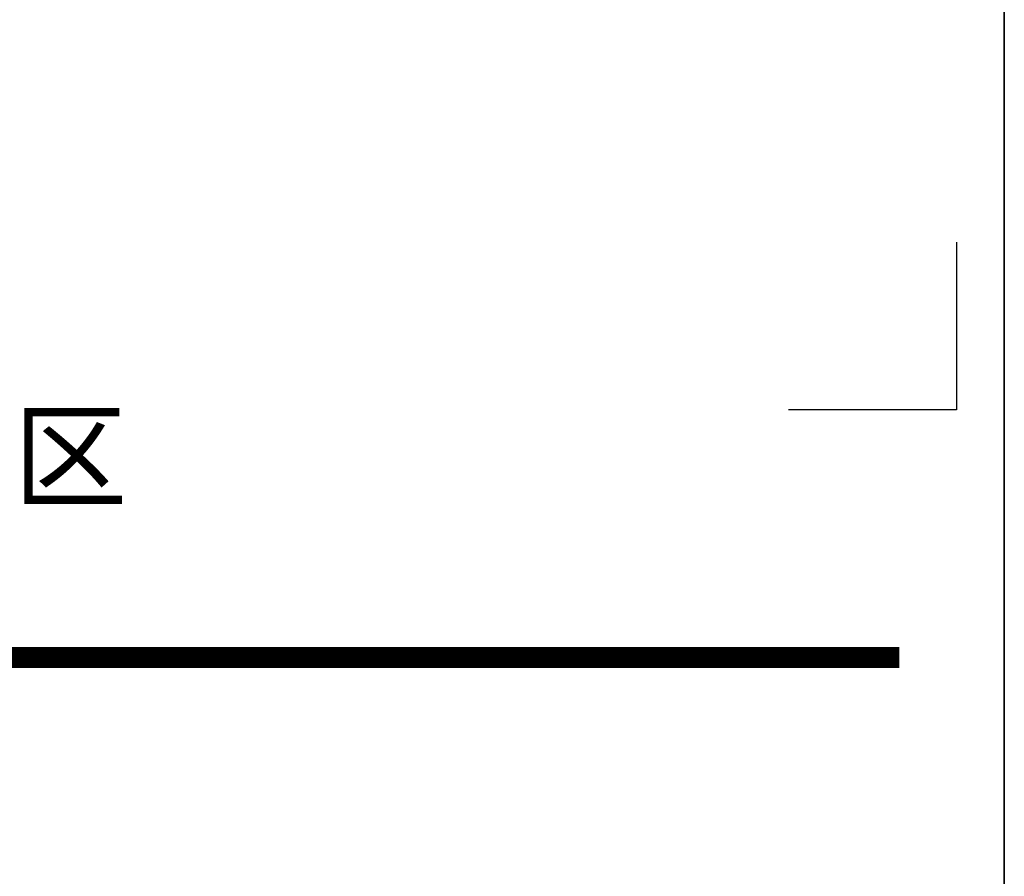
# Model space of a CAD drawing. Extents: x 475446 to 490894, y 3788879 to 3821323.
# Tile 52 of 75: x 484743 to 484767, y 3818439 to 3818460. Entities that reach past the tile are written whole.
import ezdxf
from ezdxf.enums import TextEntityAlignment as Align

# ---------------------------------------------------------------- set-up
doc = ezdxf.new("R2010")
doc.units = 0
doc.header["$LTSCALE"] = 0.5
doc.layers.get('0').update_dxf_attribs({"linetype": 'CONTINUOUS'})
doc.layers.add('TK-PUBLIC', color=7, linetype='CONTINUOUS')
doc.styles.add('新标识1', font='simhei_0.ttf')

# ---------------------------------------------------------------- blocks, each defined once
blk = doc.blocks.new('02')
at = {"layer": 'TK-PUBLIC', "color": 3}
for p, q in [((485186.922, 3817959.208), (485186.922, 3818553.208)), ((485186.922, 3818553.208), (485186.922, 3817959.208))]:
    blk.add_line(p, q, dxfattribs=at)
at = {"layer": 'TK-PUBLIC', "color": 253}
blk.add_lwpolyline([(485184.637, 3818356.001), (485184.637, 3818348.001), (485176.637, 3818348.001)], dxfattribs=at)
at = {"layer": 'TK-PUBLIC', "const_width": 1}
blk.add_lwpolyline([(485091.922, 3818336.208), (485181.922, 3818336.208)], dxfattribs=at)
at = {"layer": 'TK-PUBLIC', "color": 253, "style": '新标识1'}
blk.add_text('盖章区', height=4, dxfattribs=at).set_placement((485136.966, 3818345.913), align=Align.MIDDLE)

msp = doc.modelspace()

# ---------------------------------------------------------------- block references
at = {"color": 3, "linetype": 'Continuous', "xscale": 0.5, "yscale": 0.5, "zscale": 0.5}
msp.add_blockref('02', (242173.461, 1909276.604), dxfattribs=at)

doc.saveas('drawing.dxf')
